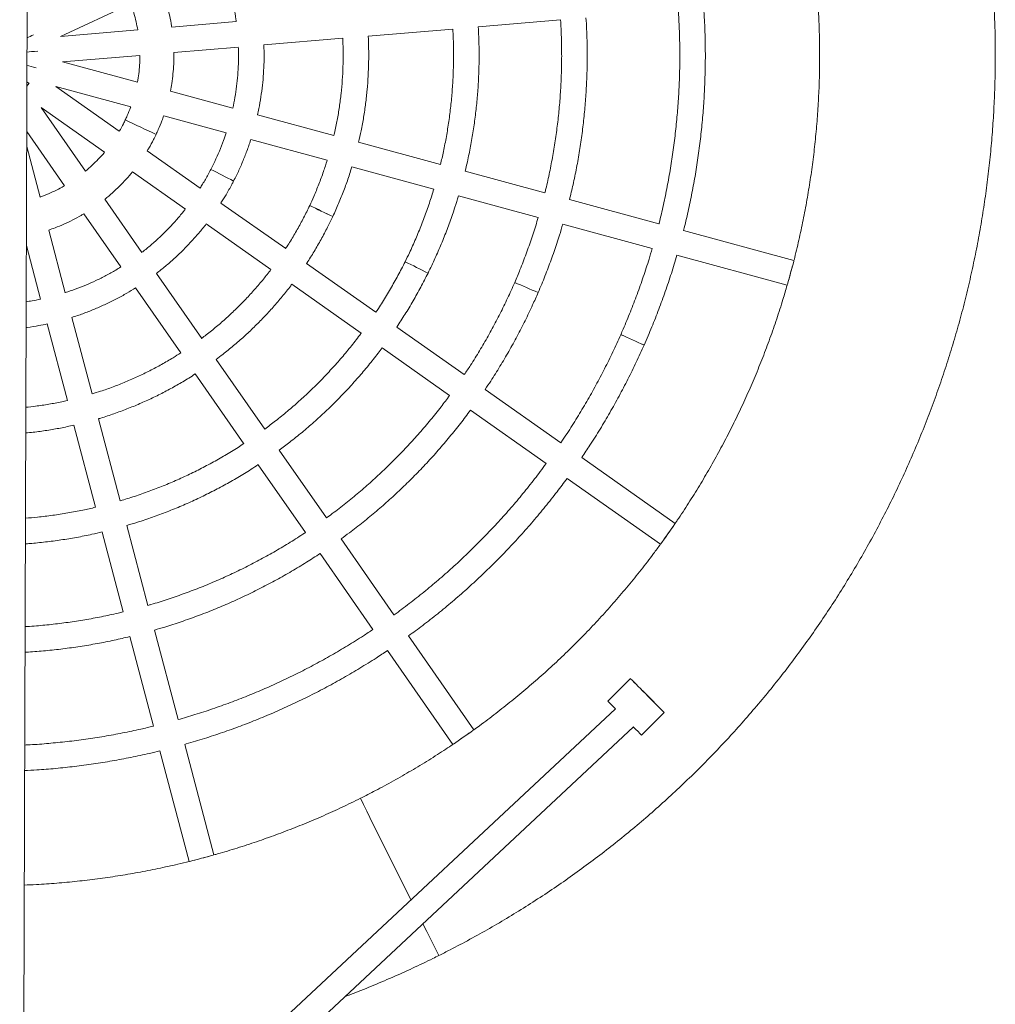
# Model space of a CAD drawing. Header units: millimetres. Extents: x 4385 to 11928, y 17253 to 36963.
# Tile 230 of 256: x 7692.999 to 7693.613, y 18774.432 to 18775.051. Entities that reach past the tile are written whole.
import ezdxf

# ---------------------------------------------------------------- set-up
doc = ezdxf.new("R2010")
doc.units = ezdxf.units.MM
doc.layers.add('БЛАГО_Ботаническая_Р$0$БЛАГО_МАФ', color=7, linetype='Continuous', lineweight=0, true_color=0x000000)

# ---------------------------------------------------------------- blocks, each defined once
blk = doc.blocks.new('БЛАГО_Ботаническая_Р$0$дио 1.15')
at = {"layer": 'БЛАГО_Ботаническая_Р$0$БЛАГО_МАФ'}
for p, q in [((-1.40011, -0.02592), (1.39611, -0.02592)), ((-0.41133, -0.39709), (-0.76043, -0.02592)), ((-0.12142, -0.02592), (-0.1552, -0.03497)), ((-0.09102, -0.0344), (-0.05937, -0.02592)), ((-0.04982, -0.02592), (-0.08386, -0.04976)), ((-0.77617, -0.03262), (-0.42269, -0.40845)), ((-0.07465, -0.06291), (-0.0347, -0.03493)), ((-0.0347, -0.03493), (-0.06267, -0.07489)), ((-0.17073, -0.03914), (-0.21879, -0.05201)), ((-0.15104, -0.05049), (-0.11173, -0.03995)), ((-0.04952, -0.0841), (-0.02154, -0.04415)), ((-0.02154, -0.04415), (-0.03417, -0.09126)), ((-0.01865, -0.09542), (-0.00603, -0.0483)), ((-0.00603, -0.0483), (-0.00178, -0.09689)), ((0.00997, -0.0469), (0.03058, -0.09111)), ((0.01422, -0.0955), (0.00997, -0.0469)), ((-0.21463, -0.06752), (-0.16657, -0.05465)), ((-0.23431, -0.05617), (-0.28583, -0.06998)), ((-0.10143, -0.06206), (-0.13476, -0.0854)), ((-0.30135, -0.07413), (-0.3515, -0.08757)), ((-0.28168, -0.08549), (-0.23015, -0.07168)), ((-0.12555, -0.09855), (-0.09222, -0.07521)), ((-0.36702, -0.09173), (-0.42323, -0.10679)), ((-0.34734, -0.10308), (-0.29719, -0.08965)), ((-0.07497, -0.09246), (-0.09831, -0.12579)), ((-0.14793, -0.09462), (-0.18869, -0.12316)), ((-0.08516, -0.135), (-0.06182, -0.10167)), ((-0.43875, -0.11095), (-0.50816, -0.12955)), ((-0.41908, -0.12231), (-0.36286, -0.10724)), ((-0.17948, -0.13631), (-0.13872, -0.10777)), ((-0.03972, -0.11197), (-0.05025, -0.15128)), ((-0.03474, -0.15544), (-0.0242, -0.11613)), ((0.01964, -0.15739), (0.01609, -0.11686)), ((0.00009, -0.11826), (0.00364, -0.15879)), ((-0.50401, -0.14506), (-0.43459, -0.12646)), ((-0.20185, -0.13237), (-0.24555, -0.16297)), ((-0.10754, -0.13896), (-0.13607, -0.17971)), ((-0.23633, -0.17612), (-0.19264, -0.14553)), ((-0.12292, -0.18893), (-0.09438, -0.14817)), ((-0.05441, -0.16681), (-0.06729, -0.21487)), ((-0.25871, -0.17218), (-0.30124, -0.20196)), ((-0.05177, -0.21902), (-0.0389, -0.17097)), ((0.00504, -0.17481), (0.00938, -0.22437)), ((-0.29202, -0.21512), (-0.24949, -0.18534)), ((-0.14529, -0.19288), (-0.17589, -0.23657)), ((-0.16273, -0.24578), (-0.13213, -0.20209)), ((-0.31439, -0.21118), (-0.36207, -0.24456)), ((-0.35286, -0.25771), (-0.30518, -0.22433)), ((-0.07144, -0.23039), (-0.08525, -0.28191)), ((-0.06974, -0.28607), (-0.05593, -0.23455)), ((0.01078, -0.24038), (0.01543, -0.29352)), ((-0.1851, -0.24973), (-0.21488, -0.29226)), ((-0.37523, -0.25377), (-0.43409, -0.29499)), ((-0.20172, -0.30147), (-0.17194, -0.25894)), ((-0.42488, -0.30814), (-0.36601, -0.26693)), ((-0.08941, -0.29743), (-0.10285, -0.34758)), ((-0.08733, -0.35174), (-0.0739, -0.30159)), ((-0.22409, -0.30542), (-0.25748, -0.35309)), ((-0.24432, -0.36231), (-0.21094, -0.31463)), ((0.01683, -0.30952), (0.02135, -0.36125)), ((-0.107, -0.3631), (-0.12207, -0.41931)), ((-0.26669, -0.36625), (-0.30791, -0.42512)), ((-0.10655, -0.42347), (-0.09149, -0.36725)), ((-0.29475, -0.43433), (-0.25353, -0.37546)), ((-0.39235, -0.40654), (-0.40654, -0.39235)), ((-0.42784, -0.41364), (-0.41364, -0.42783)), ((-0.12622, -0.43483), (-0.14482, -0.50424)), ((-0.12931, -0.5084), (-0.11071, -0.43898))]:
    blk.add_line(p, q, dxfattribs=at)
at = {"layer": 'БЛАГО_Ботаническая_Р$0$БЛАГО_МАФ', "flags": 128}
for points in [[(-0.01951, -0.02728), (-0.0206, -0.02651), (-0.02144, -0.02592)], [(-0.41364, -0.42783), (-0.41352, -0.4277), (-0.41315, -0.42732), (-0.41254, -0.42671), (-0.4117, -0.42587), (-0.41067, -0.42482), (-0.40945, -0.4236), (-0.40808, -0.42223), (-0.40659, -0.42074), (-0.40502, -0.41917), (-0.4034, -0.41755), (-0.40178, -0.41592), (-0.40018, -0.41432), (-0.39864, -0.41279), (-0.39721, -0.41136), (-0.39591, -0.41007), (-0.39478, -0.40894), (-0.39385, -0.40801), (-0.39312, -0.4073), (-0.39263, -0.40681), (-0.39238, -0.40657), (-0.39238, -0.40658), (-0.39263, -0.40683), (-0.39312, -0.40733), (-0.39385, -0.40806), (-0.39478, -0.40901), (-0.39591, -0.41014), (-0.39721, -0.41144), (-0.39864, -0.41288), (-0.40018, -0.41441), (-0.40178, -0.41602), (-0.4034, -0.41765), (-0.40502, -0.41926), (-0.40659, -0.42083), (-0.40808, -0.42232), (-0.40945, -0.42368), (-0.41067, -0.42489), (-0.4117, -0.42592), (-0.41254, -0.42675), (-0.41315, -0.42735), (-0.41352, -0.42772), (-0.41364, -0.42783)]]:
    blk.add_lwpolyline(points, dxfattribs=at)
at = {"layer": 'БЛАГО_Ботаническая_Р$0$БЛАГО_МАФ'}
for centre, radius, start, end in [((2.6636, -1.37416), 2.9961, 154.57553, 154.98437), ((2.47694, -1.28622), 2.78976, 154.56083, 154.99991), ((-5.65433, -1.51678), 5.3298, 14.91804, 15.08222), ((-4.36615, -1.1716), 3.99618, 14.9179, 15.08213), ((1.73791, -1.07593), 2.0379, 152.71568, 153.16719), ((1.74023, -1.07712), 2.04051, 152.71597, 153.16691), ((1.894, -1.13826), 2.19825, 154.84689, 155.26547), ((1.88679, -1.13491), 2.19031, 154.84594, 155.26603), ((2.54042, -6.32084), 6.78703, 116.31318, 116.914684), ((2.53444, -6.30897), 6.77374, 116.312396, 116.915081), ((1.75626, -1.20209), 2.10743, 153.56906, 154.00568), ((1.74826, -1.19814), 2.09851, 153.56832, 154.0068), ((0.07593, -1.51964), 1.39035, 116.60707, 117.53078), ((-0.00039, -1.37027), 1.22262, 116.5443, 117.59474), ((-2.39639, -1.67881), 2.4011, 34.8181, 35.18253), ((-1.90393, -1.33398), 1.79991, 34.81795, 35.18256), ((2.02705, -1.27166), 2.36501, 156.61403, 157.00309), ((1.90218, -1.21805), 2.22912, 156.60472, 157.01712), ((-0.12997, -0.67609), 0.39623, 134.26701, 135.24041), ((1.93914, -1.33601), 2.31336, 156.1258, 156.52354), ((1.821, -1.2841), 2.18431, 156.11669, 156.53755), ((0.10869, -0.9406), 0.75203, 134.94645, 135.51577), ((-0.55246, -0.27029), 0.20969, 313.98526, 317.00302), ((-1.26742, -1.80943), 1.68428, 54.74015, 55.25969), ((-1.03012, -1.47055), 1.27056, 54.74191, 55.25843), ((-0.50916, -1.89496), 1.43759, 74.69559, 75.30428), ((-0.40961, -1.52346), 1.05298, 74.68871, 75.31197)]:
    blk.add_arc(centre, radius, start, end, dxfattribs=at)
for centre, major_axis, ratio, start_param, end_param in [((-0.01954, -0.02728), (0.00468, 0.00668), 0.001846, 1.366876, 1.572774), ((-0.01954, -0.02728), (0.00468, 0.00668), 0.001846, 1.366876, 1.566975), ((-0.00991, -0.03177), (0.00211, 0.00788), 0.000833, 0.734036, 1.573128), ((-0.00991, -0.03177), (0.00211, 0.00788), 0.000833, 0.734036, 1.566498), ((0.00067, -0.0327), (-0.00071, 0.00812), 0.000281, 4.714465, 5.698689), ((0.00067, -0.0327), (-0.00071, 0.00812), 0.000281, 4.711148, 5.698689), ((0.01092, -0.02995), (-0.00345, 0.00739), 0.00136, 4.714173, 5.287904), ((0.01092, -0.02995), (-0.00345, 0.00739), 0.00136, 4.711365, 5.287904)]:
    blk.add_ellipse(centre, major_axis=major_axis, ratio=ratio, start_param=start_param, end_param=end_param, dxfattribs=at)
for points, knots in [([(-0.50811, -0.12959), (-0.50871, -0.12723), (-0.51037, -0.12071), (-0.51274, -0.10995), (-0.51525, -0.09734), (-0.51743, -0.08466), (-0.51931, -0.07193), (-0.52087, -0.05916), (-0.5221, -0.04635), (-0.52294, -0.03527), (-0.52324, -0.02846), (-0.52335, -0.02592)], [0, 0, 0, 0, 0.0696678, 0.1922195, 0.3147704, 0.4373227, 0.5598745, 0.6824266, 0.8049775, 0.9275308, 1, 1, 1, 1]), ([(-0.45141, -0.02592), (-0.45128, -0.02845), (-0.45094, -0.03496), (-0.45004, -0.04542), (-0.44875, -0.0573), (-0.44713, -0.06913), (-0.4452, -0.08092), (-0.44294, -0.09266), (-0.44079, -0.10267), (-0.43926, -0.10873), (-0.43871, -0.11094)], [0, 0, 0, 0, 0.088295, 0.22704, 0.365782, 0.504525, 0.643269, 0.782013, 0.920755, 1, 1, 1, 1]), ([(-0.4232, -0.10678), (-0.42385, -0.10415), (-0.42545, -0.09772), (-0.42762, -0.08741), (-0.42978, -0.07587), (-0.43161, -0.06429), (-0.43313, -0.05265), (-0.43432, -0.04098), (-0.43505, -0.03207), (-0.43528, -0.02704), (-0.43534, -0.02592)], [0, 0, 0, 0, 0.099482, 0.242723, 0.385963, 0.529205, 0.672447, 0.815686, 0.958927, 1, 1, 1, 1]), ([(-0.37705, -0.02592), (-0.37702, -0.02662), (-0.37679, -0.03094), (-0.37607, -0.03888), (-0.37487, -0.04973), (-0.37333, -0.06054), (-0.37148, -0.0713), (-0.3694, -0.0817), (-0.36778, -0.08849), (-0.367, -0.09173)], [0, 0, 0, 0, 0.031212, 0.194974, 0.35874, 0.522501, 0.686264, 0.850028, 1, 1, 1, 1]), ([(-0.35147, -0.08756), (-0.35174, -0.0865), (-0.35288, -0.08198), (-0.35459, -0.07393), (-0.35658, -0.06344), (-0.35824, -0.05288), (-0.35957, -0.04229), (-0.36049, -0.0333), (-0.36083, -0.02783), (-0.36095, -0.02592)], [0, 0, 0, 0, 0.0529591, 0.2239808, 0.3949989, 0.5660233, 0.7370421, 0.9080629, 1, 1, 1, 1]), ([(-0.30892, -0.02592), (-0.30886, -0.02684), (-0.30857, -0.03105), (-0.30776, -0.03852), (-0.30646, -0.04831), (-0.30481, -0.05805), (-0.30311, -0.06667), (-0.30183, -0.072), (-0.30132, -0.07413)], [0, 0, 0, 0, 0.056622, 0.258851, 0.46108, 0.66331, 0.865537, 1, 1, 1, 1]), ([(-0.28581, -0.06997), (-0.28643, -0.06731), (-0.28778, -0.06152), (-0.28949, -0.05253), (-0.29099, -0.04303), (-0.29212, -0.03416), (-0.2926, -0.02844), (-0.29281, -0.02592)], [0, 0, 0, 0, 0.183705, 0.399141, 0.614575, 0.830007, 1, 1, 1, 1]), ([(-0.23927, -0.02592), (-0.23912, -0.0275), (-0.23869, -0.03196), (-0.23763, -0.03926), (-0.23617, -0.04778), (-0.23492, -0.05339), (-0.2343, -0.05617)], [0, 0, 0, 0, 0.154673, 0.438149, 0.721623, 1, 1, 1, 1]), ([(-0.21875, -0.052), (-0.21902, -0.05085), (-0.21994, -0.04698), (-0.22118, -0.04031), (-0.22239, -0.03277), (-0.22291, -0.02795), (-0.22313, -0.02592)], [0, 0, 0, 0, 0.133781, 0.451117, 0.768446, 1, 1, 1, 1]), ([(-0.17307, -0.02592), (-0.17304, -0.02617), (-0.17272, -0.02887), (-0.17195, -0.03328), (-0.17107, -0.03741), (-0.1707, -0.03913)], [0, 0, 0, 0, 0.056079, 0.607493, 1, 1, 1, 1]), ([(-0.15517, -0.03497), (-0.15555, -0.03319), (-0.1562, -0.03019), (-0.15664, -0.02715), (-0.15682, -0.02592)], [0, 0, 0, 0, 0.594099, 1, 1, 1, 1]), ([(-0.08386, -0.04975), (-0.08391, -0.04967), (-0.08492, -0.04804), (-0.08664, -0.0447), (-0.08895, -0.03974), (-0.09039, -0.03629), (-0.09099, -0.03448), (-0.09102, -0.0344)], [0, 0, 0, 0, 0.016604, 0.339616, 0.662639, 0.985652, 1, 1, 1, 1]), ([(-0.1117, -0.03995), (-0.11124, -0.04128), (-0.11012, -0.04452), (-0.10801, -0.04955), (-0.10538, -0.05502), (-0.10317, -0.05919), (-0.10175, -0.06147), (-0.1014, -0.06204)], [0, 0, 0, 0, 0.17313, 0.421457, 0.669784, 0.918115, 1, 1, 1, 1]), ([(-0.16656, -0.05464), (-0.16647, -0.05492), (-0.16569, -0.05756), (-0.16391, -0.06247), (-0.1612, -0.06936), (-0.15817, -0.07612), (-0.15486, -0.08274), (-0.15146, -0.08892), (-0.14904, -0.09281), (-0.14792, -0.09461)], [0, 0, 0, 0, 0.019591, 0.186936, 0.354285, 0.521629, 0.68898, 0.856323, 1, 1, 1, 1]), ([(-0.13473, -0.08537), (-0.1354, -0.08431), (-0.13733, -0.08127), (-0.14022, -0.07606), (-0.14341, -0.06978), (-0.1463, -0.06335), (-0.14887, -0.05692), (-0.15033, -0.05259), (-0.15103, -0.05048)], [0, 0, 0, 0, 0.097406, 0.279929, 0.462452, 0.644974, 0.827498, 1, 1, 1, 1]), ([(-0.18866, -0.12314), (-0.18967, -0.12157), (-0.19221, -0.11765), (-0.19596, -0.1112), (-0.19995, -0.1038), (-0.20364, -0.09626), (-0.20704, -0.08858), (-0.21015, -0.08077), (-0.21268, -0.07375), (-0.21405, -0.0693), (-0.2146, -0.06752)], [0, 0, 0, 0, 0.090936, 0.227321, 0.363707, 0.500093, 0.636477, 0.772863, 0.90925, 1, 1, 1, 1]), ([(-0.06267, -0.07488), (-0.06278, -0.07479), (-0.06433, -0.07356), (-0.06713, -0.07098), (-0.07099, -0.0671), (-0.07349, -0.06438), (-0.07464, -0.06293), (-0.07465, -0.06291)], [0, 0, 0, 0, 0.026489, 0.349505, 0.672511, 0.995524, 1, 1, 1, 1]), ([(-0.23013, -0.07168), (-0.22999, -0.07215), (-0.22905, -0.07541), (-0.22701, -0.08137), (-0.224, -0.08953), (-0.22066, -0.09756), (-0.21704, -0.10547), (-0.21314, -0.11324), (-0.20894, -0.12086), (-0.20517, -0.12724), (-0.2027, -0.131), (-0.20182, -0.13235)], [0, 0, 0, 0, 0.022106, 0.151543, 0.280979, 0.410418, 0.539855, 0.66929, 0.798727, 0.928163, 1, 1, 1, 1]), ([(-0.09221, -0.07521), (-0.09219, -0.07524), (-0.09093, -0.07688), (-0.08822, -0.07994), (-0.08407, -0.08436), (-0.07964, -0.08851), (-0.0766, -0.09121), (-0.07498, -0.09245), (-0.07497, -0.09245)], [0, 0, 0, 0, 0.005052, 0.253339, 0.501619, 0.749906, 0.99819, 1, 1, 1, 1]), ([(-0.24551, -0.16295), (-0.2463, -0.16177), (-0.24887, -0.15792), (-0.25295, -0.15123), (-0.25773, -0.14289), (-0.26223, -0.13438), (-0.26644, -0.12573), (-0.27037, -0.11695), (-0.274, -0.10805), (-0.27733, -0.09902), (-0.27988, -0.09149), (-0.28121, -0.08695), (-0.28164, -0.08548)], [0, 0, 0, 0, 0.049566, 0.161681, 0.273797, 0.385913, 0.498026, 0.610143, 0.722258, 0.834372, 0.946488, 1, 1, 1, 1]), ([(-0.04233, -0.08787), (-0.04315, -0.08748), (-0.04559, -0.08631), (-0.04795, -0.08498), (-0.04952, -0.0841)], [0, 0, 0, 0, 0.336548, 1, 1, 1, 1]), ([(-0.29716, -0.08964), (-0.2965, -0.09188), (-0.29489, -0.09727), (-0.292, -0.10572), (-0.28854, -0.11497), (-0.28477, -0.12411), (-0.28072, -0.13312), (-0.27637, -0.14199), (-0.27175, -0.15073), (-0.26684, -0.1593), (-0.26248, -0.16645), (-0.25966, -0.17068), (-0.25867, -0.17216)], [0, 0, 0, 0, 0.07667, 0.184764, 0.292859, 0.400954, 0.509048, 0.617144, 0.725239, 0.833334, 0.941428, 1, 1, 1, 1]), ([(-0.03416, -0.09125), (-0.0343, -0.0912), (-0.03618, -0.09058), (-0.0389, -0.08944), (-0.04145, -0.08828), (-0.04233, -0.08787)], [0, 0, 0, 0, 0.0504004, 0.6699116, 1, 1, 1, 1]), ([(0.03058, -0.09109), (0.03033, -0.09119), (0.02839, -0.09195), (0.02465, -0.0931), (0.01944, -0.09451), (0.01593, -0.09517), (0.01422, -0.09549)], [0, 0, 0, 0, 0.046051, 0.369087, 0.692117, 1, 1, 1, 1]), ([(-0.09829, -0.12576), (-0.09884, -0.12535), (-0.10126, -0.12351), (-0.10536, -0.12001), (-0.11056, -0.11526), (-0.11554, -0.11026), (-0.12026, -0.10503), (-0.12359, -0.10111), (-0.12527, -0.09889), (-0.12553, -0.09854)], [0, 0, 0, 0, 0.053362, 0.235887, 0.418409, 0.600933, 0.783456, 0.965982, 1, 1, 1, 1]), ([(-0.00178, -0.09688), (-0.00198, -0.09688), (-0.00401, -0.09694), (-0.00787, -0.09674), (-0.0133, -0.09629), (-0.01688, -0.09571), (-0.01865, -0.09542)], [0, 0, 0, 0, 0.036165, 0.359182, 0.682201, 1, 1, 1, 1]), ([(-0.30123, -0.20196), (-0.30136, -0.20176), (-0.30352, -0.19862), (-0.30744, -0.19239), (-0.31298, -0.18326), (-0.31821, -0.17394), (-0.32317, -0.16448), (-0.32784, -0.15488), (-0.33223, -0.14514), (-0.33632, -0.13527), (-0.34013, -0.12529), (-0.34361, -0.1152), (-0.346, -0.10779), (-0.34714, -0.10372), (-0.34732, -0.10308)], [0, 0, 0, 0, 0.0066245, 0.1041435, 0.201662, 0.2991814, 0.3967004, 0.4942187, 0.591739, 0.6892568, 0.7867769, 0.884295, 0.9818151, 1, 1, 1, 1]), ([(-0.0618, -0.10164), (-0.06121, -0.102), (-0.0589, -0.10343), (-0.05543, -0.10528), (-0.05253, -0.10669), (-0.05144, -0.10721)], [0, 0, 0, 0, 0.1766838, 0.6921003, 1, 1, 1, 1]), ([(-0.36282, -0.10723), (-0.3622, -0.10937), (-0.36057, -0.11501), (-0.35759, -0.12404), (-0.35391, -0.13432), (-0.34992, -0.14448), (-0.34565, -0.15453), (-0.34108, -0.16444), (-0.33622, -0.17422), (-0.33109, -0.18386), (-0.32567, -0.19333), (-0.32013, -0.20246), (-0.31626, -0.20833), (-0.31439, -0.21117)], [0, 0, 0, 0, 0.058108, 0.152926, 0.247745, 0.342565, 0.437384, 0.532204, 0.627022, 0.721842, 0.816661, 0.91148, 1, 1, 1, 1]), ([(-0.13872, -0.10777), (-0.13723, -0.10965), (-0.13422, -0.11346), (-0.12937, -0.11896), (-0.12426, -0.12431), (-0.11892, -0.12944), (-0.11334, -0.13431), (-0.10954, -0.13748), (-0.10755, -0.13895), (-0.10753, -0.13896)], [0, 0, 0, 0, 0.162398, 0.32974, 0.497081, 0.664422, 0.831766, 0.999106, 1, 1, 1, 1]), ([(-0.05144, -0.10721), (-0.05043, -0.10768), (-0.04757, -0.10899), (-0.04367, -0.1106), (-0.04073, -0.11159), (-0.03971, -0.11194)], [0, 0, 0, 0, 0.264578, 0.743745, 1, 1, 1, 1]), ([(0.01609, -0.11684), (0.01636, -0.1168), (0.01864, -0.11649), (0.02288, -0.11561), (0.02877, -0.11417), (0.03437, -0.11249), (0.03795, -0.11116), (0.03964, -0.11053)], [0, 0, 0, 0, 0.034241, 0.282545, 0.530851, 0.779153, 1, 1, 1, 1]), ([(-0.0242, -0.11611), (-0.02258, -0.11641), (-0.01897, -0.11709), (-0.01332, -0.11777), (-0.00726, -0.11819), (-0.00279, -0.11834), (-0.00034, -0.11824), (0.00009, -0.11823)], [0, 0, 0, 0, 0.20237, 0.450686, 0.699001, 0.947317, 1, 1, 1, 1]), ([(-0.36204, -0.24454), (-0.36337, -0.24256), (-0.36689, -0.23735), (-0.3723, -0.22869), (-0.3783, -0.21861), (-0.384, -0.20836), (-0.38944, -0.19796), (-0.39458, -0.18742), (-0.39945, -0.17674), (-0.40402, -0.16594), (-0.40829, -0.15501), (-0.41227, -0.14398), (-0.41589, -0.13308), (-0.41803, -0.12581), (-0.41907, -0.1223)], [0, 0, 0, 0, 0.052768, 0.13938, 0.225994, 0.312607, 0.39922, 0.485834, 0.572448, 0.65906, 0.745673, 0.832288, 0.918901, 1, 1, 1, 1]), ([(-0.43458, -0.12646), (-0.43449, -0.12678), (-0.43335, -0.13095), (-0.43087, -0.13887), (-0.42712, -0.15021), (-0.42303, -0.16144), (-0.41866, -0.17256), (-0.41399, -0.18355), (-0.40904, -0.19442), (-0.40379, -0.20516), (-0.39826, -0.21575), (-0.39246, -0.22619), (-0.38637, -0.23647), (-0.38063, -0.24567), (-0.37681, -0.25136), (-0.3752, -0.25375)], [0, 0, 0, 0, 0.007143, 0.091838, 0.176534, 0.26123, 0.345926, 0.43062, 0.515316, 0.600011, 0.684707, 0.769401, 0.854098, 0.938792, 1, 1, 1, 1]), ([(-0.07326, -0.14175), (-0.07433, -0.14119), (-0.07748, -0.13955), (-0.08146, -0.13731), (-0.08429, -0.13551), (-0.08514, -0.13497)], [0, 0, 0, 0, 0.264424, 0.779658, 1, 1, 1, 1]), ([(-0.13607, -0.1797), (-0.13809, -0.17815), (-0.14234, -0.17489), (-0.14856, -0.16962), (-0.15477, -0.16397), (-0.16077, -0.15809), (-0.16654, -0.15199), (-0.17207, -0.14566), (-0.17637, -0.14042), (-0.17874, -0.13723), (-0.17945, -0.13629)], [0, 0, 0, 0, 0.124386, 0.26077, 0.397153, 0.533535, 0.66992, 0.806302, 0.942685, 1, 1, 1, 1]), ([(-0.05024, -0.15125), (-0.0519, -0.15071), (-0.05579, -0.14944), (-0.06179, -0.14708), (-0.06781, -0.14446), (-0.07159, -0.14258), (-0.07326, -0.14175)], [0, 0, 0, 0, 0.2098273, 0.4924847, 0.7751376, 1, 1, 1, 1]), ([(-0.46812, -0.23706), (-0.46908, -0.23514), (-0.47195, -0.22938), (-0.47653, -0.21968), (-0.48175, -0.20792), (-0.48667, -0.19604), (-0.4913, -0.18403), (-0.49564, -0.17192), (-0.49965, -0.1597), (-0.50242, -0.15074), (-0.50377, -0.14583), (-0.50398, -0.14506)], [0, 0, 0, 0, 0.0651, 0.195177, 0.325258, 0.455335, 0.585416, 0.715495, 0.845573, 0.975653, 1, 1, 1, 1]), ([(-0.19261, -0.14551), (-0.19157, -0.14689), (-0.1888, -0.1506), (-0.18401, -0.15641), (-0.17827, -0.16295), (-0.1723, -0.16927), (-0.16609, -0.17537), (-0.15968, -0.18124), (-0.15303, -0.18685), (-0.14822, -0.19072), (-0.14558, -0.19264), (-0.14528, -0.19286)], [0, 0, 0, 0, 0.077348, 0.206782, 0.336221, 0.465657, 0.595094, 0.724529, 0.853964, 0.983401, 1, 1, 1, 1]), ([(-0.09437, -0.14815), (-0.09264, -0.14923), (-0.08883, -0.15161), (-0.08419, -0.15418), (-0.08128, -0.15568), (-0.08057, -0.15605)], [0, 0, 0, 0, 0.383231, 0.848501, 1, 1, 1, 1]), ([(0.05683, -0.1474), (0.05627, -0.14763), (0.05354, -0.14879), (0.04854, -0.15056), (0.04182, -0.1527), (0.03501, -0.15452), (0.02812, -0.15601), (0.02299, -0.15695), (0.02014, -0.1573), (0.01963, -0.15737)], [0, 0, 0, 0, 0.0473902, 0.2299157, 0.4124393, 0.5949633, 0.7774873, 0.9600121, 1, 1, 1, 1]), ([(-0.08057, -0.15605), (-0.07938, -0.15664), (-0.07599, -0.15835), (-0.07028, -0.16094), (-0.06342, -0.1637), (-0.05812, -0.16565), (-0.05508, -0.16657), (-0.0544, -0.16678)], [0, 0, 0, 0, 0.140825, 0.402164, 0.663515, 0.924866, 1, 1, 1, 1]), ([(0.00363, -0.15875), (0.00246, -0.1588), (-0.00106, -0.15895), (-0.00694, -0.15886), (-0.01398, -0.15849), (-0.021, -0.15779), (-0.02793, -0.1568), (-0.03248, -0.15588), (-0.03473, -0.15543)], [0, 0, 0, 0, 0.0914327, 0.2739551, 0.4564779, 0.6389994, 0.8215233, 1, 1, 1, 1]), ([(-0.03889, -0.17093), (-0.03758, -0.17122), (-0.03387, -0.17205), (-0.02769, -0.17308), (-0.02035, -0.17403), (-0.01297, -0.17466), (-0.00557, -0.17496), (0.00043, -0.175), (0.00397, -0.17482), (0.00504, -0.17477)], [0, 0, 0, 0, 0.090583, 0.257937, 0.425291, 0.592645, 0.759999, 0.927354, 1, 1, 1, 1]), ([(-0.17588, -0.23657), (-0.17596, -0.23651), (-0.17865, -0.23458), (-0.18377, -0.23055), (-0.19122, -0.22446), (-0.19843, -0.21809), (-0.20544, -0.2115), (-0.21223, -0.20468), (-0.21879, -0.19765), (-0.2251, -0.19039), (-0.23097, -0.18323), (-0.23461, -0.17839), (-0.23632, -0.17611)], [0, 0, 0, 0, 0.003547, 0.11566, 0.227773, 0.339887, 0.451999, 0.564111, 0.676225, 0.788338, 0.900451, 1, 1, 1, 1]), ([(-0.24948, -0.18532), (-0.24784, -0.18752), (-0.24423, -0.19236), (-0.23834, -0.1996), (-0.23189, -0.20708), (-0.2252, -0.21435), (-0.21828, -0.22141), (-0.21113, -0.22823), (-0.20378, -0.23483), (-0.1962, -0.24117), (-0.18997, -0.24613), (-0.18619, -0.24889), (-0.18508, -0.2497)], [0, 0, 0, 0, 0.089973, 0.198067, 0.306163, 0.414258, 0.522352, 0.630446, 0.738541, 0.846636, 0.954731, 1, 1, 1, 1]), ([(-0.0958, -0.20392), (-0.09711, -0.2033), (-0.10095, -0.20148), (-0.10722, -0.19826), (-0.11453, -0.19414), (-0.11976, -0.19101), (-0.1225, -0.18918), (-0.1229, -0.18891)], [0, 0, 0, 0, 0.14002, 0.410859, 0.68171, 0.952561, 1, 1, 1, 1]), ([(-0.13213, -0.20209), (-0.13207, -0.20213), (-0.12961, -0.20379), (-0.12459, -0.20684), (-0.11707, -0.21119), (-0.10972, -0.21507), (-0.10484, -0.2174), (-0.10258, -0.21848)], [0, 0, 0, 0, 0.00632, 0.263402, 0.520483, 0.777564, 1, 1, 1, 1]), ([(-0.06728, -0.21485), (-0.06968, -0.2141), (-0.07475, -0.2125), (-0.08236, -0.20969), (-0.08947, -0.2068), (-0.09391, -0.20478), (-0.0958, -0.20392)], [0, 0, 0, 0, 0.246558, 0.521258, 0.79596, 1, 1, 1, 1]), ([(-0.21487, -0.29224), (-0.21723, -0.29049), (-0.22246, -0.28663), (-0.23031, -0.28034), (-0.23847, -0.27344), (-0.24642, -0.2663), (-0.25415, -0.25893), (-0.26165, -0.25133), (-0.26893, -0.24352), (-0.27598, -0.23549), (-0.28277, -0.22725), (-0.28811, -0.22045), (-0.2911, -0.21633), (-0.29199, -0.21509)], [0, 0, 0, 0, 0.08056, 0.17808, 0.2756, 0.37312, 0.470639, 0.568159, 0.665679, 0.763199, 0.860718, 0.958239, 1, 1, 1, 1]), ([(-0.10258, -0.21848), (-0.10117, -0.21912), (-0.09712, -0.22098), (-0.09034, -0.22382), (-0.0822, -0.22688), (-0.07589, -0.22905), (-0.07227, -0.23011), (-0.07144, -0.23036)], [0, 0, 0, 0, 0.139542, 0.400209, 0.660888, 0.921568, 1, 1, 1, 1]), ([(0.00937, -0.22435), (0.00898, -0.22438), (0.00578, -0.22459), (-0.00022, -0.22469), (-0.00862, -0.22462), (-0.01701, -0.22421), (-0.02537, -0.22348), (-0.03371, -0.22245), (-0.04199, -0.22108), (-0.04802, -0.21992), (-0.05125, -0.21913), (-0.05177, -0.219)], [0, 0, 0, 0, 0.0194648, 0.1558474, 0.2922286, 0.4286113, 0.5649927, 0.7013747, 0.8377568, 0.9741392, 1, 1, 1, 1]), ([(-0.59278, -0.22761), (-0.59233, -0.2288), (-0.59024, -0.2344), (-0.5862, -0.24432), (-0.58065, -0.25735), (-0.57479, -0.27024), (-0.57009, -0.28001), (-0.56735, -0.28548), (-0.56672, -0.28673)], [0, 0, 0, 0, 0.058762, 0.277825, 0.496886, 0.715952, 0.935013, 1, 1, 1, 1]), ([(-0.56672, -0.28673), (-0.56554, -0.28905), (-0.56223, -0.29557), (-0.55655, -0.30619), (-0.54961, -0.31853), (-0.54239, -0.33071), (-0.5349, -0.34273), (-0.52714, -0.35458), (-0.51912, -0.36625), (-0.51084, -0.37773), (-0.5023, -0.38903), (-0.49352, -0.40014), (-0.48449, -0.41104), (-0.47521, -0.42174), (-0.4657, -0.43223), (-0.45596, -0.44251), (-0.44598, -0.45256), (-0.43579, -0.46239), (-0.42538, -0.47199), (-0.41475, -0.48135), (-0.40392, -0.49047), (-0.39289, -0.49935), (-0.38166, -0.50798), (-0.37024, -0.51635), (-0.35864, -0.52447), (-0.34686, -0.53232), (-0.3349, -0.53991), (-0.32278, -0.54723), (-0.3105, -0.55427), (-0.29806, -0.56104), (-0.28547, -0.56753), (-0.27275, -0.57374), (-0.25988, -0.57965), (-0.24689, -0.58528), (-0.23377, -0.59062), (-0.22054, -0.59566), (-0.2072, -0.60041), (-0.19375, -0.60485), (-0.18021, -0.60899), (-0.16658, -0.61283), (-0.15287, -0.61636), (-0.13908, -0.61959), (-0.12522, -0.6225), (-0.1113, -0.62511), (-0.09733, -0.6274), (-0.08331, -0.62938), (-0.06925, -0.63104), (-0.05515, -0.63239), (-0.04103, -0.63342), (-0.02689, -0.63413), (-0.01273, -0.63453), (0.00143, -0.63462), (0.01559, -0.63438), (0.02974, -0.63383), (0.04387, -0.63296), (0.05798, -0.63177), (0.07206, -0.63027), (0.0861, -0.62846), (0.1001, -0.62633), (0.11405, -0.62389), (0.12794, -0.62113), (0.14177, -0.61807), (0.15552, -0.61469), (0.16919, -0.61101), (0.18278, -0.60703), (0.19628, -0.60274), (0.20967, -0.59815), (0.22296, -0.59326), (0.23614, -0.58807), (0.2492, -0.5826), (0.26213, -0.57683), (0.27493, -0.57077), (0.28759, -0.56443), (0.3001, -0.5578), (0.31246, -0.5509), (0.32467, -0.54372), (0.33671, -0.53627), (0.34859, -0.52855), (0.36028, -0.52057), (0.3718, -0.51233), (0.38312, -0.50383), (0.39426, -0.49508), (0.40519, -0.48609), (0.41593, -0.47685), (0.42645, -0.46737), (0.43675, -0.45766), (0.44684, -0.44772), (0.4567, -0.43756), (0.46634, -0.42718), (0.47573, -0.41659), (0.48489, -0.40579), (0.4938, -0.39479), (0.50247, -0.38359), (0.51088, -0.3722), (0.51904, -0.36062), (0.52693, -0.34886), (0.53456, -0.33694), (0.54192, -0.32484), (0.54901, -0.31258), (0.55582, -0.30016), (0.56235, -0.2876), (0.56859, -0.27489), (0.57456, -0.26205), (0.58022, -0.24907), (0.58497, -0.2376), (0.58771, -0.2304), (0.58877, -0.22762)], [0, 0, 0, 0, 0.005339, 0.01503, 0.024722, 0.034414, 0.044105, 0.053797, 0.063489, 0.07318, 0.082872, 0.092564, 0.102255, 0.111947, 0.121639, 0.13133, 0.141022, 0.150713, 0.160405, 0.170097, 0.179788, 0.18948, 0.199172, 0.208863, 0.218555, 0.228247, 0.237938, 0.24763, 0.257322, 0.267013, 0.276705, 0.286397, 0.296088, 0.30578, 0.315472, 0.325163, 0.334855, 0.344547, 0.354238, 0.36393, 0.373622, 0.383313, 0.393005, 0.402697, 0.412388, 0.42208, 0.431772, 0.441463, 0.451155, 0.460846, 0.470538, 0.48023, 0.489921, 0.499613, 0.509305, 0.518996, 0.528688, 0.53838, 0.548071, 0.557763, 0.567455, 0.577146, 0.586838, 0.59653, 0.606221, 0.615913, 0.625605, 0.635296, 0.644988, 0.65468, 0.664371, 0.674063, 0.683755, 0.693446, 0.703138, 0.71283, 0.722521, 0.732213, 0.741904, 0.751596, 0.761288, 0.77098, 0.780671, 0.790363, 0.800054, 0.809746, 0.819438, 0.829129, 0.838821, 0.848513, 0.858204, 0.867896, 0.877588, 0.887279, 0.896971, 0.906663, 0.916354, 0.926046, 0.935738, 0.945429, 0.955121, 0.964813, 0.974504, 0.984196, 0.993887, 1, 1, 1, 1]), ([(-0.30515, -0.22431), (-0.30388, -0.22606), (-0.30045, -0.23075), (-0.29461, -0.23816), (-0.28764, -0.24657), (-0.28042, -0.25476), (-0.27297, -0.26274), (-0.26529, -0.2705), (-0.25739, -0.27803), (-0.24927, -0.28533), (-0.24094, -0.29239), (-0.23257, -0.29911), (-0.22687, -0.30335), (-0.22409, -0.30541)], [0, 0, 0, 0, 0.056422, 0.15124, 0.246059, 0.340877, 0.435697, 0.530516, 0.625334, 0.720153, 0.814972, 0.909791, 1, 1, 1, 1]), ([(-0.05593, -0.23453), (-0.05352, -0.23507), (-0.04828, -0.23625), (-0.04014, -0.2377), (-0.03153, -0.23894), (-0.02288, -0.23986), (-0.01421, -0.24047), (-0.00552, -0.24075), (0.00282, -0.24074), (0.00824, -0.24048), (0.01077, -0.24036)], [0, 0, 0, 0, 0.110255, 0.23969, 0.369126, 0.498562, 0.627998, 0.757433, 0.886869, 1, 1, 1, 1]), ([(-0.43403, -0.29501), (-0.43502, -0.29357), (-0.43843, -0.28859), (-0.44399, -0.27989), (-0.45072, -0.26893), (-0.45714, -0.25778), (-0.46296, -0.24716), (-0.46651, -0.2402), (-0.46812, -0.23706)], [0, 0, 0, 0, 0.0778819, 0.2690689, 0.4602539, 0.6514423, 0.8426286, 1, 1, 1, 1]), ([(-0.13089, -0.26403), (-0.13238, -0.26329), (-0.13674, -0.26111), (-0.14386, -0.2573), (-0.15218, -0.25247), (-0.15847, -0.24862), (-0.16192, -0.24629), (-0.16271, -0.24576)], [0, 0, 0, 0, 0.135984, 0.397922, 0.659864, 0.921809, 1, 1, 1, 1]), ([(-0.25745, -0.35306), (-0.25911, -0.35186), (-0.26394, -0.34837), (-0.27173, -0.34231), (-0.28083, -0.33491), (-0.28972, -0.32725), (-0.2984, -0.31935), (-0.30686, -0.31123), (-0.3151, -0.30287), (-0.32311, -0.2943), (-0.33089, -0.28552), (-0.33843, -0.27653), (-0.34569, -0.26732), (-0.3505, -0.26104), (-0.35281, -0.25778), (-0.35285, -0.25771)], [0, 0, 0, 0, 0.045382, 0.131995, 0.218609, 0.305222, 0.391835, 0.478448, 0.565061, 0.651675, 0.738287, 0.824901, 0.911514, 0.998127, 1, 1, 1, 1]), ([(-0.17194, -0.25894), (-0.1693, -0.26065), (-0.1639, -0.26417), (-0.15553, -0.26914), (-0.14687, -0.27396), (-0.14096, -0.27694), (-0.13798, -0.27844)], [0, 0, 0, 0, 0.240908, 0.493049, 0.74519, 1, 1, 1, 1]), ([(-0.08524, -0.28187), (-0.08665, -0.28146), (-0.09113, -0.28016), (-0.0986, -0.27763), (-0.10763, -0.27431), (-0.11653, -0.27068), (-0.12428, -0.26723), (-0.12903, -0.26493), (-0.13089, -0.26403)], [0, 0, 0, 0, 0.089581, 0.285586, 0.481593, 0.677598, 0.873604, 1, 1, 1, 1]), ([(-0.36601, -0.26692), (-0.3638, -0.26991), (-0.35924, -0.27611), (-0.352, -0.28527), (-0.34437, -0.29447), (-0.33649, -0.30345), (-0.32838, -0.31222), (-0.32004, -0.32077), (-0.31147, -0.3291), (-0.30269, -0.3372), (-0.2937, -0.34506), (-0.28449, -0.35268), (-0.2755, -0.35976), (-0.26948, -0.36418), (-0.26668, -0.36624)], [0, 0, 0, 0, 0.0790064, 0.1637011, 0.2483973, 0.3330923, 0.417788, 0.5024828, 0.5871785, 0.6718729, 0.7565685, 0.8412639, 0.9259591, 1, 1, 1, 1]), ([(-0.13798, -0.27844), (-0.1364, -0.27921), (-0.13186, -0.28141), (-0.12425, -0.28484), (-0.11513, -0.28862), (-0.10588, -0.29209), (-0.0973, -0.29504), (-0.09177, -0.29669), (-0.0894, -0.2974)], [0, 0, 0, 0, 0.100891, 0.290096, 0.479303, 0.668513, 0.857723, 1, 1, 1, 1]), ([(0.01542, -0.29351), (0.01528, -0.29352), (0.01193, -0.29378), (0.00537, -0.29398), (-0.00425, -0.29409), (-0.01387, -0.29385), (-0.02347, -0.2933), (-0.03305, -0.29244), (-0.0426, -0.29126), (-0.0521, -0.28976), (-0.06116, -0.28805), (-0.06701, -0.28669), (-0.06973, -0.28605)], [0, 0, 0, 0, 0.005219, 0.117331, 0.229444, 0.341558, 0.45367, 0.565783, 0.677896, 0.790009, 0.902122, 1, 1, 1, 1]), ([(-0.14368, -0.33293), (-0.14538, -0.3322), (-0.15034, -0.33004), (-0.15848, -0.32625), (-0.16803, -0.32146), (-0.17743, -0.3164), (-0.18667, -0.31104), (-0.19478, -0.30607), (-0.19972, -0.30277), (-0.2017, -0.30144)], [0, 0, 0, 0, 0.084076, 0.24561, 0.40715, 0.568688, 0.730227, 0.891765, 1, 1, 1, 1]), ([(-0.07389, -0.30155), (-0.07189, -0.30203), (-0.0667, -0.30329), (-0.05823, -0.30497), (-0.04849, -0.30663), (-0.0387, -0.30796), (-0.02887, -0.30898), (-0.01901, -0.30968), (-0.00914, -0.31007), (0.00074, -0.31013), (0.0094, -0.30995), (0.01475, -0.30962), (0.01682, -0.30949)], [0, 0, 0, 0, 0.067259, 0.175354, 0.283449, 0.391545, 0.49964, 0.607735, 0.71583, 0.823926, 0.932021, 1, 1, 1, 1]), ([(-0.30784, -0.42512), (-0.30983, -0.42369), (-0.31529, -0.41976), (-0.32402, -0.41303), (-0.33406, -0.40498), (-0.34388, -0.39667), (-0.3535, -0.38813), (-0.3629, -0.37935), (-0.37208, -0.37034), (-0.38104, -0.36111), (-0.38977, -0.35166), (-0.39827, -0.342), (-0.40652, -0.33213), (-0.41452, -0.32205), (-0.42063, -0.31405), (-0.42398, -0.30934), (-0.42485, -0.30812)], [0, 0, 0, 0, 0.044111, 0.121522, 0.198933, 0.276344, 0.353755, 0.431166, 0.508577, 0.585989, 0.6634, 0.740811, 0.818221, 0.895633, 0.973044, 1, 1, 1, 1]), ([(-0.21092, -0.3146), (-0.20917, -0.31577), (-0.20441, -0.31897), (-0.19643, -0.32391), (-0.18702, -0.32943), (-0.17743, -0.33466), (-0.1677, -0.33962), (-0.15856, -0.34396), (-0.15261, -0.34656), (-0.15, -0.34769)], [0, 0, 0, 0, 0.090764, 0.247996, 0.40523, 0.562463, 0.719696, 0.876929, 1, 1, 1, 1]), ([(-0.10284, -0.34755), (-0.1037, -0.34731), (-0.10798, -0.3461), (-0.11561, -0.34363), (-0.1257, -0.34013), (-0.13506, -0.33655), (-0.14101, -0.33405), (-0.14368, -0.33293)], [0, 0, 0, 0, 0.061708, 0.307778, 0.553848, 0.799919, 1, 1, 1, 1]), ([(-0.15, -0.34769), (-0.14822, -0.34845), (-0.14308, -0.35062), (-0.13451, -0.35398), (-0.12423, -0.35768), (-0.11506, -0.36072), (-0.10928, -0.3624), (-0.10699, -0.36306)], [0, 0, 0, 0, 0.127069, 0.365931, 0.604798, 0.843667, 1, 1, 1, 1]), ([(0.02135, -0.36124), (0.02132, -0.36125), (0.01774, -0.36153), (0.01059, -0.36181), (-0.00009, -0.36206), (-0.01077, -0.36195), (-0.02144, -0.36153), (-0.0321, -0.3608), (-0.04273, -0.35974), (-0.05332, -0.35838), (-0.06387, -0.3567), (-0.07436, -0.35469), (-0.08218, -0.35302), (-0.08648, -0.35192), (-0.08733, -0.35171)], [0, 0, 0, 0, 0.000881, 0.0984, 0.195919, 0.293438, 0.390957, 0.488476, 0.585995, 0.683514, 0.781033, 0.878552, 0.976071, 1, 1, 1, 1]), ([(-0.17628, -0.39972), (-0.17814, -0.3989), (-0.18358, -0.39648), (-0.19249, -0.39227), (-0.20297, -0.38698), (-0.21329, -0.38141), (-0.22346, -0.37556), (-0.23346, -0.36942), (-0.24041, -0.36499), (-0.24397, -0.36253), (-0.24431, -0.36229)], [0, 0, 0, 0, 0.078671, 0.229536, 0.380404, 0.531271, 0.68214, 0.833006, 0.983875, 1, 1, 1, 1]), ([(-0.09149, -0.36724), (-0.08839, -0.36798), (-0.08176, -0.36957), (-0.07151, -0.37163), (-0.06075, -0.3735), (-0.04994, -0.37505), (-0.0391, -0.37628), (-0.02822, -0.3772), (-0.01732, -0.3778), (-0.0064, -0.37809), (0.00451, -0.37805), (0.01423, -0.37777), (0.02031, -0.37737), (0.02275, -0.37721)], [0, 0, 0, 0, 0.082884, 0.177703, 0.272523, 0.367341, 0.46216, 0.556979, 0.651798, 0.746617, 0.841436, 0.936256, 1, 1, 1, 1]), ([(-0.25352, -0.37544), (-0.25093, -0.37717), (-0.24504, -0.38112), (-0.23564, -0.38697), (-0.22535, -0.39305), (-0.2149, -0.39883), (-0.20429, -0.40434), (-0.19358, -0.40957), (-0.18634, -0.41282), (-0.18273, -0.41443)], [0, 0, 0, 0, 0.115326, 0.262934, 0.410542, 0.55815, 0.705759, 0.853369, 1, 1, 1, 1]), ([(-0.12206, -0.41928), (-0.12427, -0.41864), (-0.13024, -0.41694), (-0.13987, -0.41382), (-0.15095, -0.40995), (-0.16191, -0.40577), (-0.17033, -0.40231), (-0.1751, -0.40024), (-0.17628, -0.39972)], [0, 0, 0, 0, 0.119631, 0.322995, 0.52636, 0.729725, 0.933089, 1, 1, 1, 1]), ([(-0.18273, -0.41443), (-0.18079, -0.41527), (-0.17519, -0.4177), (-0.16585, -0.42148), (-0.15467, -0.42569), (-0.14337, -0.42958), (-0.13389, -0.43262), (-0.12813, -0.43425), (-0.12621, -0.43479)], [0, 0, 0, 0, 0.105522, 0.304234, 0.502949, 0.701664, 0.90038, 1, 1, 1, 1]), ([(0.02782, -0.43519), (0.02586, -0.43533), (0.02, -0.43576), (0.01021, -0.43612), (-0.00152, -0.43631), (-0.01325, -0.43616), (-0.02497, -0.4357), (-0.03668, -0.43492), (-0.04836, -0.43382), (-0.06, -0.43241), (-0.07161, -0.43068), (-0.08316, -0.42865), (-0.09465, -0.42628), (-0.10245, -0.42454), (-0.10639, -0.42351), (-0.10655, -0.42346)], [0, 0, 0, 0, 0.043566, 0.130179, 0.216792, 0.303405, 0.390018, 0.476632, 0.563244, 0.649858, 0.736471, 0.823084, 0.909697, 0.99631, 1, 1, 1, 1]), ([(-0.14482, -0.50421), (-0.14782, -0.50335), (-0.15494, -0.50132), (-0.16609, -0.49775), (-0.17825, -0.49356), (-0.19031, -0.48907), (-0.20225, -0.48428), (-0.21407, -0.4792), (-0.22576, -0.47383), (-0.23731, -0.46817), (-0.24872, -0.46223), (-0.25998, -0.45601), (-0.27109, -0.44952), (-0.28202, -0.44273), (-0.2899, -0.43765), (-0.29408, -0.43476), (-0.29474, -0.43431)], [0, 0, 0, 0, 0.056396, 0.133832, 0.211267, 0.288702, 0.366137, 0.443572, 0.521008, 0.598443, 0.675878, 0.753313, 0.830749, 0.908184, 0.985619, 1, 1, 1, 1]), ([(-0.11071, -0.43896), (-0.11011, -0.43912), (-0.10567, -0.44028), (-0.09729, -0.44214), (-0.08559, -0.44454), (-0.07382, -0.4466), (-0.062, -0.44835), (-0.05014, -0.44978), (-0.03825, -0.4509), (-0.02633, -0.45171), (-0.01439, -0.45219), (-0.00244, -0.45237), (0.0095, -0.45221), (0.02006, -0.45183), (0.02663, -0.45137), (0.02922, -0.45119)], [0, 0, 0, 0, 0.013059, 0.097754, 0.18245, 0.267145, 0.35184, 0.436536, 0.521232, 0.605927, 0.690622, 0.775318, 0.860013, 0.944709, 1, 1, 1, 1]), ([(0.03548, -0.5228), (0.03167, -0.52306), (0.02358, -0.5236), (0.01119, -0.52404), (-0.00167, -0.52422), (-0.01453, -0.52407), (-0.02739, -0.5236), (-0.04023, -0.52281), (-0.05305, -0.52171), (-0.06584, -0.5203), (-0.07858, -0.51857), (-0.09129, -0.51652), (-0.10394, -0.51417), (-0.11651, -0.51148), (-0.12497, -0.50954), (-0.12921, -0.50842), (-0.12931, -0.50839)], [0, 0, 0, 0, 0.068982, 0.146417, 0.223852, 0.301287, 0.378722, 0.456157, 0.533592, 0.611027, 0.688462, 0.765897, 0.843332, 0.920767, 0.998202, 1, 1, 1, 1])]:
    blk.add_open_spline(points, degree=3, knots=knots, dxfattribs=at)
blk = doc.blocks.new('*U1064')
at = {"layer": 'БЛАГО_Ботаническая_Р$0$БЛАГО_МАФ', "color": 1, "rotation": 89.8122082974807}
blk.add_blockref('БЛАГО_Ботаническая_Р$0$дио 1.15', (7692.9781, 18775.03049), dxfattribs=at)

msp = doc.modelspace()

# ---------------------------------------------------------------- block references
msp.add_blockref('*U1064', (0, 0))

doc.saveas('drawing.dxf')
